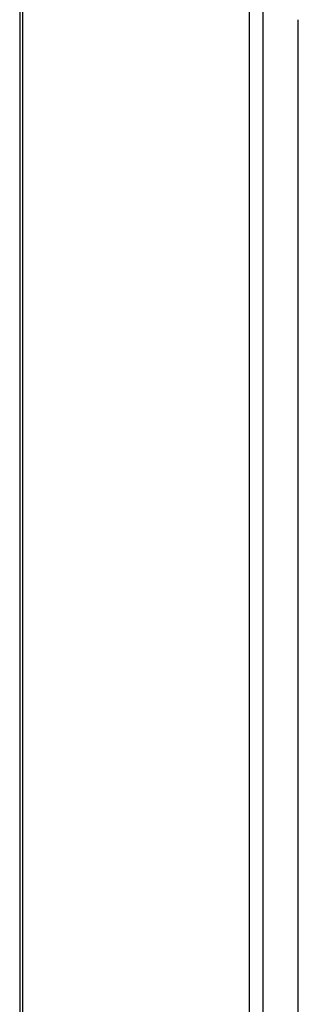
# Model space of a CAD drawing. Header units: inches. Extents: x 0 to 160, y -11 to 104.
# Tile 110 of 121: x 137.85 to 140.36, y 48.42 to 57.29. Entities that reach past the tile are written whole.
import ezdxf

# ---------------------------------------------------------------- set-up
doc = ezdxf.new("R2010")
doc.units = ezdxf.units.IN
doc.header["$LTSCALE"] = 9.614827
doc.header["$MEASUREMENT"] = 0
doc.layers.add('Visible Edges(ANSI)', color=7, linetype='Continuous', lineweight=25)
doc.layers.add('Visible Tangent Edges(ANSI)', color=7, linetype='Continuous', lineweight=25)

msp = doc.modelspace()

# ---------------------------------------------------------------- linework, layer by layer
at = {"layer": 'Visible Edges(ANSI)'}
for p, q in [((137.8516, 78.6411), (137.8516, 40.776)), ((140.3626, 42.1537), (140.3626, 57.287))]:
    msp.add_line(p, q, dxfattribs=at)
at = {"layer": 'Visible Tangent Edges(ANSI)'}
for p, q in [((137.8768, 78.606), (137.8768, 40.7409)), ((139.9224, 39.5599), (139.9224, 77.4249)), ((140.0441, 77.4249), (140.0441, 39.5599))]:
    msp.add_line(p, q, dxfattribs=at)

doc.saveas('drawing.dxf')
